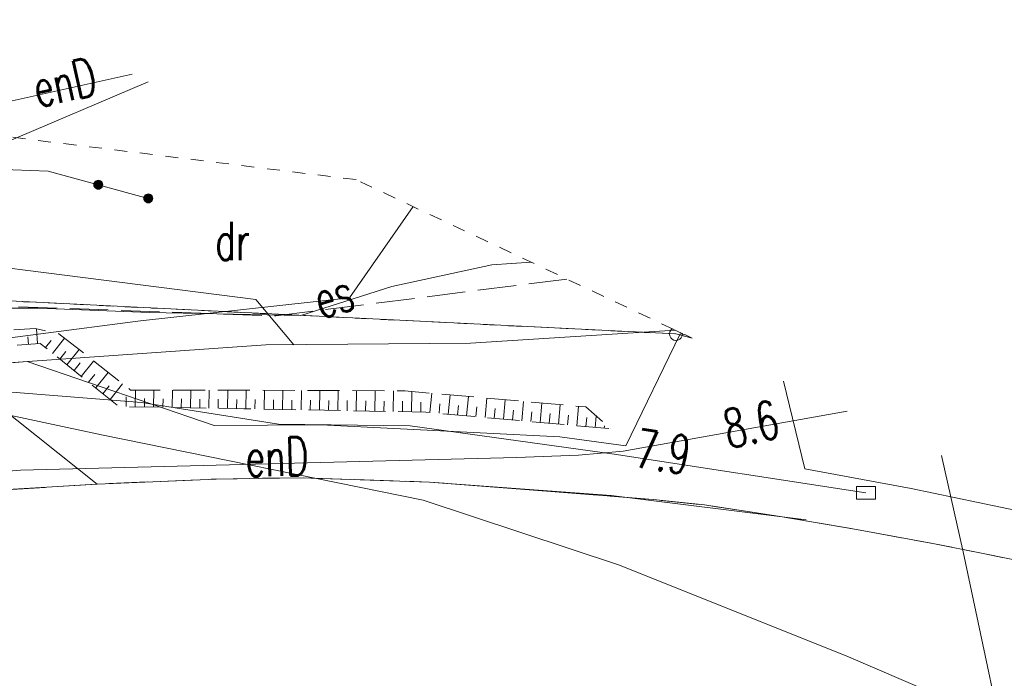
# Model space of a CAD drawing. Header units: millimetres. Extents: x -367306 to 168495, y -187323 to 82034.
# Tile 140 of 170: x 33452 to 71891, y 52512 to 78207. Entities that reach past the tile are written whole.
import ezdxf

# ---------------------------------------------------------------- set-up
doc = ezdxf.new("R2010")
doc.units = ezdxf.units.MM
doc.header["$MEASUREMENT"] = 0
for name, pattern in [('L_0_03', [1000, 500, -500]), ('L_0_05', [1750, 1250, -500]), ('L_0_06', [2000, 1500, -500])]:
    doc.linetypes.add(name, pattern=pattern)
for name, color, linetype, lineweight in [('Nowe_0_Nr_pióra__8', 7, 'Continuous', 13), ('Nowe_EGDE_Nr_pióra__8', 7, 'Continuous', 13), ('Nowe_EGDE_Nr_pióra__9', 7, 'Continuous', 13), ('Nowe_EGPG_Nr_pióra__8', 7, 'Continuous', 13), ('Nowe_EGPG_Nr_pióra__9', 7, 'Continuous', 13), ('Nowe_EGUG_Nr_pióra__8', 7, 'Continuous', 13), ('Nowe_EGUG_Nr_pióra__9', 7, 'Continuous', 13), ('Nowe_EGUG_O_Nr_pióra__8', 7, 'Continuous', 13), ('Nowe_GUPPRZ_O_Nr_pióra__8', 7, 'Continuous', 13), ('Nowe_OTKJ_Nr_pióra__8', 7, 'Continuous', 13), ('Nowe_OTKJ_Nr_pióra__9', 7, 'Continuous', 13), ('Nowe_OTKK_Nr_pióra__8', 7, 'Continuous', 13), ('Nowe_OTKK_Nr_pióra__9', 7, 'Continuous', 13), ('Nowe_OTOO_Nr_pióra__7', 7, 'Continuous', 13), ('Nowe_OTOO_Nr_pióra__8', 7, 'Continuous', 13), ('Nowe_OTOO_Nr_pióra__9', 7, 'Continuous', 13), ('Nowe_OTRK_Nr_pióra__8', 7, 'Continuous', 13), ('Nowe_OTRK_Nr_pióra__9', 7, 'Continuous', 13), ('Nowe_SUEP_Nr_pióra__8', 7, 'Continuous', 13), ('Nowe_SUEP_Nr_pióra__9', 7, 'Continuous', 13), ('Nowe_SUEP_O_Nr_pióra__8', 7, 'Continuous', 13), ('Nowe_SUKP_Nr_pióra__8', 7, 'Continuous', 13), ('Nowe_SUKP_Nr_pióra__9', 7, 'Continuous', 13), ('Nowe_SUPK_Nr_pióra__8', 7, 'Continuous', 13), ('Nowe_SUPK_Nr_pióra__9', 7, 'Continuous', 13), ('Nowe_SUTP_Nr_pióra__8', 7, 'Continuous', 13), ('Nowe_SUTP_Nr_pióra__9', 7, 'Continuous', 13), ('Nowe_SUWP_Nr_pióra__8', 7, 'Continuous', 13), ('Nowe_SUWP_Nr_pióra__9', 7, 'Continuous', 13)]:
    doc.layers.add(name, color=color, linetype=linetype, lineweight=lineweight)
doc.styles.add('STYL_AUTOMATYCZNY_3', font='Simplex.shx')

msp = doc.modelspace()

# ---------------------------------------------------------------- hatches: boundary and pattern name
at = {"layer": 'Nowe_OTOO_Nr_pióra__7', "linetype": 'Continuous', "lineweight": 13}
for points in [[(36687.9, 71721.1), (36694.1, 71766.3), (36688.3, 71811.7), (36671, 71853.9), (36643.3, 71890.3), (36607.2, 71918.3), (36565, 71935.9), (36519.8, 71942.1), (36474.5, 71936.3), (36432.2, 71919), (36395.8, 71891.3), (36367.9, 71855.2), (36350.2, 71813), (36344.1, 71767.8), (36349.8, 71722.5), (36367.2, 71680.2), (36394.8, 71643.8), (36430.9, 71615.9), (36473.1, 71598.2), (36518.3, 71592.1), (36563.7, 71597.8), (36605.9, 71615.2), (36642.3, 71642.8), (36670.3, 71678.9)], [(36687.9, 71721.1), (36694.1, 71766.3), (36688.3, 71811.7), (36671, 71853.9), (36643.3, 71890.3), (36607.2, 71918.3), (36565, 71935.9), (36519.8, 71942.1), (36474.5, 71936.3), (36432.2, 71919), (36395.8, 71891.3), (36367.9, 71855.2), (36350.2, 71813), (36344.1, 71767.8), (36349.8, 71722.5), (36367.2, 71680.2), (36394.8, 71643.8), (36430.9, 71615.9), (36473.1, 71598.2), (36518.3, 71592.1), (36563.7, 71597.8), (36605.9, 71615.2), (36642.3, 71642.8), (36670.3, 71678.9)], [(38641.8, 71189), (38648, 71234.2), (38642.2, 71279.5), (38624.9, 71321.8), (38597.2, 71358.2), (38561.1, 71386.1), (38518.9, 71403.8), (38473.7, 71409.9), (38428.4, 71404.2), (38386.1, 71386.8), (38349.7, 71359.2), (38321.8, 71323.1), (38304.1, 71280.9), (38298, 71235.7), (38303.7, 71190.3), (38321, 71148.1), (38348.7, 71111.7), (38384.8, 71083.7), (38427, 71066.1), (38472.2, 71059.9), (38517.6, 71065.7), (38559.8, 71083), (38596.2, 71110.7), (38624.2, 71146.8)]]:
    msp.add_hatch(color=7, dxfattribs=at).paths.add_polyline_path(points)

# ---------------------------------------------------------------- linework, layer by layer
at = {"layer": 'Nowe_0_Nr_pióra__8', "color": 7, "linetype": 'Continuous', "lineweight": 13}
for p, q in [((38463.4, 75789.4), (38463.4, 75789.4)), ((46581.5, 71966.3), (46581.5, 71966.3)), ((48815.7, 70914.2), (48815.8, 70914.2)), ((53418.2, 68746.7), (53418.2, 68746.7)), ((54812, 68090.4), (54812, 68090.4)), ((58929.1, 66151.5), (58929.1, 66151.5)), ((59038.1, 66100.2), (59038.1, 66100.2)), ((59152.2, 66046.4), (59152.2, 66046.4)), ((59273.8, 65989.2), (59273.8, 65989.2)), ((59318.3, 65968.2), (59318.3, 65968.2)), ((59467.2, 65898.1), (59467.2, 65898.1)), ((59700.4, 65788.3), (59700.4, 65788.3)), ((63277.4, 64103.7), (63277.5, 64103.7)), ((65758, 62935.6), (65758, 62935.6)), ((69441.1, 61201.1), (69441.2, 61201.1))]:
    msp.add_line(p, q, dxfattribs=at)
at = {"layer": 'Nowe_EGDE_Nr_pióra__8', "color": 7, "linetype": 'Continuous', "lineweight": 13}
msp.add_line((59071.6, 65947), (59071.7, 65947), dxfattribs=at)
at = {"layer": 'Nowe_EGDE_Nr_pióra__9', "color": 7, "linetype": 'Continuous', "lineweight": 13, "flags": 128}
for points in [[(59071.6, 65947), (30931.6, 67337)], [(59700.4, 65788.3), (59071.6, 65947)]]:
    msp.add_lwpolyline(points, dxfattribs=at)
at = {"layer": 'Nowe_EGPG_Nr_pióra__8', "color": 7, "linetype": 'Continuous', "lineweight": 13}
for p, q in [((58924.7, 66149.2), (58924.7, 66149.2)), ((58821.6, 65947), (58821.7, 65947)), ((58833.9, 66024.2), (58833.9, 66024.2)), ((58833.9, 65869.7), (58833.9, 65869.7)), ((58869.4, 66093.9), (58869.4, 66093.9)), ((58869.4, 65800), (58869.4, 65800)), ((58924.7, 65744.7), (58924.7, 65744.7)), ((59218.6, 65744.7), (59218.6, 65744.7)), ((59273.9, 65800), (59273.9, 65800)), ((59309.4, 65869.7), (59309.4, 65869.7)), ((59321.6, 65947), (59321.7, 65947)), ((58994.4, 65709.2), (58994.4, 65709.2)), ((59071.6, 65697), (59071.7, 65697)), ((59148.9, 65709.2), (59148.9, 65709.2))]:
    msp.add_line(p, q, dxfattribs=at)
at = {"layer": 'Nowe_EGPG_Nr_pióra__9', "color": 7, "linetype": 'Continuous', "lineweight": 13, "flags": 128}
msp.add_lwpolyline([(58929.1, 66151.5), (58924.7, 66149.2), (58869.4, 66093.9), (58833.9, 66024.2), (58821.6, 65947), (58833.9, 65869.7), (58869.4, 65800), (58924.7, 65744.7), (58994.4, 65709.2), (59071.6, 65697), (59148.9, 65709.2), (59218.6, 65744.7), (59273.9, 65800), (59309.4, 65869.7), (59321.6, 65947), (59318.3, 65968.2)], close=True, dxfattribs=at)
at = {"layer": 'Nowe_EGUG_Nr_pióra__8', "color": 7, "linetype": 'Continuous', "lineweight": 13}
msp.add_line((59071.6, 65947), (59071.7, 65947), dxfattribs=at)
msp.add_line((59071.6, 65947), (59071.7, 65947), dxfattribs=at)
at = {"layer": 'Nowe_EGUG_Nr_pióra__9', "color": 7, "linetype": 'L_0_03', "lineweight": 13, "flags": 128}
msp.add_lwpolyline([(46581.5, 71966.3), (32238.7, 73735.5), (33004.3, 77483), (28801.2, 78207), (27781.6, 73637), (5621.6, 77317), (2031.6, 77177), (-8247.5, 72634.9), (-13108.4, 70487), (-22348.4, 61677), (-27338.4, 61637), (-42698.4, 47257), (-45608.4, 44517), (-47548.2, 42676.8), (-52428.4, 38047), (-17278.4, 56427), (6471.6, 64317), (30931.6, 67337), (59071.6, 65947), (59700.4, 65788.3)], close=True, dxfattribs=at)
for points in [[(59071.6, 65947), (30931.6, 67337)], [(59700.4, 65788.3), (59071.6, 65947)]]:
    msp.add_lwpolyline(points, dxfattribs=at)
at = {"layer": 'Nowe_OTKJ_Nr_pióra__8', "color": 7, "linetype": 'Continuous', "lineweight": 13}
for p, q in [((36481.6, 60087), (36481.7, 60087)), ((41121.6, 60287), (41121.7, 60287)), ((44431.6, 60337), (44431.7, 60337)), ((44431.6, 60337), (44431.7, 60337)), ((49451.6, 60167), (49451.7, 60167)), ((56381.6, 59627), (56381.7, 59627)), ((58181.6, 59487), (58181.7, 59487)), ((60181.6, 59277), (60181.7, 59277)), ((63141.6, 58827), (63141.7, 58827)), ((66121.6, 58317), (66121.7, 58317)), ((69101.6, 57767), (69101.7, 57767)), ((71061.6, 57387), (71061.7, 57387))]:
    msp.add_line(p, q, dxfattribs=at)
at = {"layer": 'Nowe_OTKJ_Nr_pióra__9', "color": 7, "linetype": 'L_0_06', "lineweight": 13, "flags": 128}
for points in [[(44431.6, 60337), (41121.6, 60287), (36481.6, 60087), (30239.1, 59701.8), (18438.5, 58384.9), (10852.6, 57045.4), (2541.6, 54977), (-1278.4, 53997), (-4448.4, 53057), (-5568.4, 52657), (-12197.4, 50105.1), (-15977.6, 48581.7), (-22649.3, 45535), (-31757.2, 41020.6), (-39308, 37027.9), (-42310.2, 35440.9), (-54669.1, 28838.8), (-59956, 26040.8)], [(83511.4, 54574.9), (81851.6, 54957), (78911.6, 55637), (75991.6, 56327), (71061.6, 57387), (69101.6, 57767), (66121.6, 58317), (63141.6, 58827), (60181.6, 59277), (58181.6, 59487), (56381.6, 59627), (49451.6, 60167), (44431.6, 60337)]]:
    msp.add_lwpolyline(points, dxfattribs=at)
at = {"layer": 'Nowe_OTKK_Nr_pióra__8', "color": 7, "linetype": 'Continuous', "lineweight": 13}
for p, q in [((59241.6, 65957), (59241.7, 65957)), ((33741.6, 64867), (33741.7, 64867)), ((41041.6, 62377), (41041.7, 62377)), ((45211.6, 62407), (45211.7, 62407)), ((54541.6, 61937), (54541.7, 61937)), ((57111.6, 61577), (57111.7, 61577)), ((64101.6, 60687), (64101.7, 60687)), ((36481.6, 60087), (36481.7, 60087)), ((36481.6, 60087), (36481.7, 60087)), ((41121.6, 60287), (41121.7, 60287)), ((41121.6, 60287), (41121.7, 60287)), ((44431.6, 60337), (44431.7, 60337)), ((44431.6, 60337), (44431.7, 60337)), ((49451.6, 60167), (49451.7, 60167)), ((49451.6, 60167), (49451.7, 60167)), ((56381.6, 59627), (56381.7, 59627)), ((56541.6, 59647), (56541.7, 59647)), ((68251.6, 59917), (68251.7, 59917)), ((58181.6, 59487), (58181.7, 59487)), ((60181.6, 59277), (60181.7, 59277)), ((63141.6, 58827), (63141.7, 58827)), ((64153.7, 58689.3), (64153.7, 58689.3)), ((66121.6, 58317), (66121.7, 58317)), ((69101.6, 57767), (69101.7, 57767)), ((71061.6, 57387), (71061.7, 57387))]:
    msp.add_line(p, q, dxfattribs=at)
at = {"layer": 'Nowe_OTKK_Nr_pióra__9', "color": 7, "linetype": 'Continuous', "lineweight": 13, "flags": 128}
for points in [[(59467.2, 65898.1), (59241.6, 65957), (57111.6, 61577), (54541.6, 61937), (45211.6, 62407), (41041.6, 62377), (33741.6, 64867), (27991.6, 64397), (22471.6, 63767), (17131.6, 63097), (10051.6, 61847), (-108.4, 59747), (291.6, 58197), (10411.6, 60347), (17471.6, 61517), (22821.6, 62237), (28201.6, 62807), (32561.6, 63197), (36481.6, 60087), (41121.6, 60287), (44431.6, 60337), (49451.6, 60167), (56541.6, 59647), (64153.7, 58689.3)], [(75303.4, 58440.3), (74361.6, 58647), (68251.6, 59917), (64101.6, 60687), (63277.4, 64103.7)], [(2541.6, 54977), (10783.8, 57027.3), (18419.1, 58393.6), (30110.6, 59707.9), (36481.6, 60087), (41121.6, 60287), (44431.6, 60337), (49451.6, 60167), (56381.6, 59627), (58181.6, 59487), (60181.6, 59277), (63141.6, 58827), (66121.6, 58317), (69101.6, 57767), (71061.6, 57387), (73061.6, 56977)]]:
    msp.add_lwpolyline(points, dxfattribs=at)
at = {"layer": 'Nowe_OTOO_Nr_pióra__8', "color": 7, "linetype": 'Continuous', "lineweight": 13}
for p, q in [((34565.2, 72299.2), (34565.2, 72299.2)), ((36395.8, 71891.3), (36395.9, 71891.3)), ((36395.8, 71891.3), (36395.9, 71891.3)), ((36432.2, 71919), (36432.2, 71919)), ((36432.2, 71919), (36432.2, 71919)), ((36474.5, 71936.3), (36474.5, 71936.3)), ((36474.5, 71936.3), (36474.5, 71936.3)), ((36519.8, 71942.1), (36519.8, 71942.1)), ((36519.8, 71942.1), (36519.8, 71942.1)), ((36565, 71935.9), (36565.1, 71935.9)), ((36565, 71935.9), (36565.1, 71935.9)), ((36607.2, 71918.3), (36607.2, 71918.3)), ((36607.2, 71918.3), (36607.2, 71918.3)), ((36643.3, 71890.3), (36643.4, 71890.3)), ((36643.3, 71890.3), (36643.4, 71890.3)), ((36344.1, 71767.8), (36344.1, 71767.8)), ((36344.1, 71767.8), (36344.1, 71767.8)), ((36349.8, 71722.5), (36349.9, 71722.5)), ((36349.8, 71722.5), (36349.9, 71722.5)), ((36350.2, 71813), (36350.3, 71813)), ((36350.2, 71813), (36350.3, 71813)), ((36367.2, 71680.2), (36367.2, 71680.2)), ((36367.2, 71680.2), (36367.2, 71680.2)), ((36367.9, 71855.2), (36367.9, 71855.2)), ((36367.9, 71855.2), (36367.9, 71855.2)), ((36394.8, 71643.8), (36394.9, 71643.8)), ((36394.8, 71643.8), (36394.9, 71643.8)), ((36430.9, 71615.9), (36431, 71615.9)), ((36430.9, 71615.9), (36431, 71615.9)), ((36473.1, 71598.2), (36473.1, 71598.2)), ((36473.1, 71598.2), (36473.1, 71598.2)), ((36518.3, 71592.1), (36518.4, 71592.1)), ((36518.3, 71592.1), (36518.4, 71592.1)), ((36563.7, 71597.8), (36563.7, 71597.8)), ((36563.7, 71597.8), (36563.7, 71597.8)), ((36605.9, 71615.2), (36606, 71615.2)), ((36605.9, 71615.2), (36606, 71615.2)), ((36642.3, 71642.8), (36642.3, 71642.8)), ((36642.3, 71642.8), (36642.3, 71642.8)), ((36670.3, 71678.9), (36670.3, 71678.9)), ((36670.3, 71678.9), (36670.3, 71678.9)), ((36671, 71853.9), (36671, 71853.9)), ((36671, 71853.9), (36671, 71853.9)), ((36687.9, 71721.1), (36688, 71721.1)), ((36687.9, 71721.1), (36688, 71721.1)), ((36688.3, 71811.7), (36688.3, 71811.7)), ((36688.3, 71811.7), (36688.3, 71811.7)), ((36694.1, 71766.3), (36694.1, 71766.3)), ((36694.1, 71766.3), (36694.1, 71766.3)), ((38298, 71235.7), (38298, 71235.7)), ((38303.7, 71190.3), (38303.8, 71190.3)), ((38304.1, 71280.9), (38304.2, 71280.9)), ((38321, 71148.1), (38321.1, 71148.1)), ((38321.8, 71323.1), (38321.8, 71323.1)), ((38349.7, 71359.2), (38349.8, 71359.2)), ((38386.1, 71386.8), (38386.1, 71386.8)), ((38428.4, 71404.2), (38428.4, 71404.2)), ((38473, 71234.9), (38473, 71234.9)), ((38473.7, 71409.9), (38473.7, 71409.9)), ((38518.9, 71403.8), (38519, 71403.8)), ((38561.1, 71386.1), (38561.1, 71386.1)), ((38597.2, 71358.2), (38597.3, 71358.2)), ((38624.2, 71146.8), (38624.2, 71146.8)), ((38624.9, 71321.8), (38624.9, 71321.8)), ((38641.8, 71189), (38641.9, 71189)), ((38642.2, 71279.5), (38642.2, 71279.5)), ((38648, 71234.2), (38648, 71234.2)), ((38348.7, 71111.7), (38348.8, 71111.7)), ((38384.8, 71083.7), (38384.9, 71083.7)), ((38427, 71066.1), (38427, 71066.1)), ((38472.2, 71059.9), (38472.3, 71059.9)), ((38517.6, 71065.7), (38517.6, 71065.7)), ((38559.8, 71083), (38559.9, 71083)), ((38596.2, 71110.7), (38596.2, 71110.7))]:
    msp.add_line(p, q, dxfattribs=at)
at = {"layer": 'Nowe_OTOO_Nr_pióra__9', "color": 7, "linetype": 'Continuous', "lineweight": 13, "flags": 128}
msp.add_lwpolyline([(38473, 71234.9), (34565.2, 72299.2), (30412.1, 72455.1), (20002.4, 72854.2), (4491.9, 73332.3), (-9318.4, 71453.2)], dxfattribs=at)
for points in [[(36687.9, 71721.1), (36694.1, 71766.3), (36688.3, 71811.7), (36671, 71853.9), (36643.3, 71890.3), (36607.2, 71918.3), (36565, 71935.9), (36519.8, 71942.1), (36474.5, 71936.3), (36432.2, 71919), (36395.8, 71891.3), (36367.9, 71855.2), (36350.2, 71813), (36344.1, 71767.8), (36349.8, 71722.5), (36367.2, 71680.2), (36394.8, 71643.8), (36430.9, 71615.9), (36473.1, 71598.2), (36518.3, 71592.1), (36563.7, 71597.8), (36605.9, 71615.2), (36642.3, 71642.8), (36670.3, 71678.9)], [(36687.9, 71721.1), (36694.1, 71766.3), (36688.3, 71811.7), (36671, 71853.9), (36643.3, 71890.3), (36607.2, 71918.3), (36565, 71935.9), (36519.8, 71942.1), (36474.5, 71936.3), (36432.2, 71919), (36395.8, 71891.3), (36367.9, 71855.2), (36350.2, 71813), (36344.1, 71767.8), (36349.8, 71722.5), (36367.2, 71680.2), (36394.8, 71643.8), (36430.9, 71615.9), (36473.1, 71598.2), (36518.3, 71592.1), (36563.7, 71597.8), (36605.9, 71615.2), (36642.3, 71642.8), (36670.3, 71678.9)], [(38641.8, 71189), (38648, 71234.2), (38642.2, 71279.5), (38624.9, 71321.8), (38597.2, 71358.2), (38561.1, 71386.1), (38518.9, 71403.8), (38473.7, 71409.9), (38428.4, 71404.2), (38386.1, 71386.8), (38349.7, 71359.2), (38321.8, 71323.1), (38304.1, 71280.9), (38298, 71235.7), (38303.7, 71190.3), (38321, 71148.1), (38348.7, 71111.7), (38384.8, 71083.7), (38427, 71066.1), (38472.2, 71059.9), (38517.6, 71065.7), (38559.8, 71083), (38596.2, 71110.7), (38624.2, 71146.8)]]:
    msp.add_lwpolyline(points, close=True, dxfattribs=at)
at = {"layer": 'Nowe_OTRK_Nr_pióra__8', "color": 7, "linetype": 'Continuous', "lineweight": 13}
for p, q in [((34061.6, 66157), (34061.7, 66157)), ((34106.1, 66147.3), (34106.2, 66147.3)), ((33769.5, 65840.5), (33769.6, 65840.5)), ((34981.6, 65957), (34981.7, 65957)), ((35207.2, 65779.7), (35207.3, 65779.7)), ((33793.1, 65540.9), (33793.1, 65540.9)), ((34151.6, 65569.1), (34151.7, 65569.1)), ((34251.6, 65577), (34251.7, 65577)), ((34454, 65414.8), (34454.1, 65414.8)), ((34678.1, 65694.5), (34678.2, 65694.5)), ((34734.7, 65189.9), (34734.7, 65189.9)), ((35015.3, 64965), (35015.4, 64965)), ((35252.7, 65261.3), (35252.7, 65261.3)), ((35772.9, 65335.3), (35772.9, 65335.3)), ((35296, 64740.1), (35296, 64740.1)), ((35816.1, 64814.2), (35816.2, 64814.2)), ((36338.5, 64890.9), (36338.5, 64890.9)), ((35576.6, 64515.3), (35576.7, 64515.3)), ((35857.3, 64290.4), (35857.3, 64290.4)), ((36379.6, 64367.1), (36379.7, 64367.1)), ((36904.1, 64446.5), (36904.1, 64446.5)), ((36137.9, 64065.5), (36138, 64065.5)), ((36418.6, 63840.6), (36418.6, 63840.6)), ((36943.1, 63920), (36943.1, 63920)), ((37469.7, 64002.1), (37469.8, 64002.1)), ((36699.2, 63615.7), (36699.3, 63615.7)), ((37610.1, 63499), (37610.2, 63499)), ((37781.6, 63757), (37781.7, 63757)), ((37974.6, 63757), (37974.6, 63757)), ((38328.2, 63427.8), (38328.3, 63427.8)), ((38694, 63757), (38694, 63757)), ((39413.4, 63757), (39413.4, 63757)), ((40132.8, 63757), (40132.8, 63757)), ((40852.2, 63757), (40852.3, 63757)), ((41571.6, 63757), (41571.7, 63757)), ((41701.6, 63757), (41701.7, 63757)), ((42290.9, 63754.4), (42290.9, 63754.4)), ((43010.2, 63751.2), (43010.3, 63751.2)), ((43729.6, 63748), (43729.6, 63748)), ((44448.9, 63744.8), (44449, 63744.8)), ((45168.3, 63741.7), (45168.3, 63741.7)), ((45887.6, 63738.5), (45887.7, 63738.5)), ((46607, 63735.3), (46607, 63735.3)), ((47326.3, 63732.1), (47326.4, 63732.1)), ((48045.7, 63729), (48045.7, 63729)), ((48491.6, 63727), (48491.7, 63727)), ((48764.6, 63702.6), (48764.6, 63702.6)), ((49536.2, 63633.8), (49536.3, 63633.8)), ((50252.7, 63569.8), (50252.7, 63569.8)), ((50969.1, 63505.9), (50969.2, 63505.9)), ((51685.5, 63442), (51685.6, 63442)), ((36979.9, 63390.8), (36980, 63390.8)), ((37321.6, 63117), (37321.7, 63117)), ((37603, 63111.8), (37603, 63111.8)), ((37962.6, 63105.2), (37962.6, 63105.2)), ((38322.1, 63098.5), (38322.2, 63098.5)), ((38681.7, 63091.9), (38681.8, 63091.9)), ((39041.3, 63085.3), (39041.3, 63085.3)), ((39047.5, 63421.1), (39047.5, 63421.1)), ((39400.9, 63078.6), (39400.9, 63078.6)), ((39760.5, 63072), (39760.5, 63072)), ((39766.8, 63414.5), (39766.8, 63414.5)), ((40120, 63065.4), (40120.1, 63065.4)), ((40479.6, 63058.7), (40479.7, 63058.7)), ((40486.1, 63407.9), (40486.1, 63407.9)), ((40839.2, 63052.1), (40839.3, 63052.1)), ((41198.8, 63045.5), (41198.8, 63045.5)), ((41205.3, 63401.2), (41205.4, 63401.2)), ((41924.6, 63394.1), (41924.7, 63394.1)), ((42643.8, 63385.9), (42643.9, 63385.9)), ((43363.1, 63377.7), (43363.1, 63377.7)), ((44082.3, 63369.6), (44082.4, 63369.6)), ((44801.6, 63361.4), (44801.7, 63361.4)), ((45520.9, 63353.2), (45520.9, 63353.2)), ((46240.1, 63345), (46240.2, 63345)), ((46959.4, 63336.9), (46959.4, 63336.9)), ((47678.6, 63328.7), (47678.7, 63328.7)), ((48397.9, 63320.5), (48397.9, 63320.5)), ((49116.7, 63285.5), (49116.7, 63285.5)), ((49860.6, 63225.8), (49860.6, 63225.8)), ((50577, 63161.5), (50577.1, 63161.5)), ((51293.4, 63097.3), (51293.5, 63097.3)), ((52402, 63378), (52402, 63378)), ((53118.4, 63314.1), (53118.5, 63314.1)), ((53834.9, 63250.2), (53834.9, 63250.2)), ((54551.3, 63186.2), (54551.4, 63186.2)), ((55267.7, 63122.3), (55267.8, 63122.3)), ((55551.6, 63097), (55551.7, 63097)), ((41558.4, 63038.8), (41558.4, 63038.8)), ((41918, 63032.2), (41918, 63032.2)), ((42201.6, 63027), (42201.7, 63027)), ((42277.5, 63025.6), (42277.6, 63025.6)), ((42637.1, 63019), (42637.2, 63019)), ((42996.7, 63012.4), (42996.7, 63012.4)), ((43356.3, 63005.8), (43356.3, 63005.8)), ((43715.9, 62999.3), (43715.9, 62999.3)), ((44075.4, 62992.7), (44075.5, 62992.7)), ((44435, 62986.1), (44435.1, 62986.1)), ((44794.6, 62979.5), (44794.7, 62979.5)), ((45154.2, 62972.9), (45154.2, 62972.9)), ((45513.8, 62966.3), (45513.8, 62966.3)), ((45873.4, 62959.8), (45873.4, 62959.8)), ((46232.9, 62953.2), (46233, 62953.2)), ((46592.5, 62946.6), (46592.6, 62946.6)), ((46952.1, 62940), (46952.2, 62940)), ((47311.7, 62933.4), (47311.7, 62933.4)), ((47671.3, 62926.8), (47671.3, 62926.8)), ((48030.9, 62920.2), (48030.9, 62920.2)), ((48390.4, 62913.7), (48390.5, 62913.7)), ((48750, 62907.1), (48750.1, 62907.1)), ((49109.6, 62900.5), (49109.7, 62900.5)), ((49301.6, 62897), (49301.7, 62897)), ((49468.5, 62882), (49468.6, 62882)), ((49826.7, 62849.7), (49826.8, 62849.7)), ((50184.9, 62817.5), (50185, 62817.5)), ((50543.1, 62785.2), (50543.2, 62785.2)), ((50901.3, 62753), (50901.4, 62753)), ((51259.5, 62720.7), (51259.6, 62720.7)), ((51617.7, 62688.5), (51617.8, 62688.5)), ((52009.8, 63033.1), (52009.9, 63033.1)), ((52726.2, 62968.9), (52726.3, 62968.9)), ((53442.7, 62904.7), (53442.7, 62904.7)), ((54159.1, 62840.5), (54159.1, 62840.5)), ((54875.5, 62776.3), (54875.5, 62776.3)), ((55589.5, 62684.9), (55589.5, 62684.9)), ((55955.8, 62742.8), (55955.8, 62742.8)), ((51975.9, 62656.2), (51976, 62656.2)), ((52334.1, 62624), (52334.1, 62624)), ((52692.3, 62591.7), (52692.3, 62591.7)), ((53050.5, 62559.5), (53050.5, 62559.5)), ((53408.7, 62527.2), (53408.7, 62527.2)), ((53766.9, 62495), (53766.9, 62495)), ((54125.1, 62462.7), (54125.1, 62462.7)), ((54483.3, 62430.5), (54483.3, 62430.5)), ((54841.5, 62398.2), (54841.5, 62398.2)), ((55199.7, 62366), (55199.7, 62366)), ((55557.8, 62333.7), (55557.9, 62333.7)), ((55916, 62301.5), (55916.1, 62301.5)), ((56282.4, 62359.4), (56282.4, 62359.4)), ((56274.2, 62269.3), (56274.3, 62269.3)), ((56521.6, 62247), (56521.7, 62247))]:
    msp.add_line(p, q, dxfattribs=at)
at = {"layer": 'Nowe_OTRK_Nr_pióra__9', "color": 7, "linetype": 'L_0_05', "lineweight": 13, "flags": 128}
msp.add_lwpolyline([(561.6, 61007), (9621.6, 62677), (16671.6, 63837), (20301.6, 64447), (20731.6, 64717), (22501.6, 64947), (23201.6, 64707), (34251.6, 65577), (37321.6, 63117), (42201.6, 63027), (49301.6, 62897), (56521.6, 62247), (55551.6, 63097), (48491.6, 63727), (41701.6, 63757), (37781.6, 63757), (34981.6, 65957), (34061.6, 66157), (22801.6, 65557), (20311.6, 65237), (16421.6, 64527), (9661.6, 63457), (601.6, 61657)], close=True, dxfattribs=at)
at = {"layer": 'Nowe_OTRK_Nr_pióra__9', "color": 7, "linetype": 'Continuous', "lineweight": 13, "flags": 128}
for points in [[(34151.6, 65569.1), (34106.1, 66147.3)], [(33793.1, 65540.9), (33769.5, 65840.5)], [(34734.7, 65189.9), (35207.2, 65779.7)], [(34454, 65414.8), (34678.1, 65694.5)], [(35015.3, 64965), (35252.7, 65261.3)], [(35296, 64740.1), (35772.9, 65335.3)], [(35576.6, 64515.3), (35816.1, 64814.2)], [(35857.3, 64290.4), (36338.5, 64890.9)], [(36137.9, 64065.5), (36379.6, 64367.1)], [(36418.6, 63840.6), (36904.1, 64446.5)], [(36699.2, 63615.7), (36943.1, 63920)], [(36979.9, 63390.8), (37469.7, 64002.1)], [(37603, 63111.8), (37610.1, 63499)], [(37962.6, 63105.2), (37974.6, 63757)], [(38322.1, 63098.5), (38328.2, 63427.8)], [(38681.7, 63091.9), (38694, 63757)], [(39400.9, 63078.6), (39413.4, 63757)], [(40120, 63065.4), (40132.8, 63757)], [(40839.2, 63052.1), (40852.2, 63757)], [(41558.4, 63038.8), (41571.6, 63757)], [(42277.5, 63025.6), (42290.9, 63754.4)], [(42996.7, 63012.4), (43010.2, 63751.2)], [(43715.9, 62999.3), (43729.6, 63748)], [(44435, 62986.1), (44448.9, 63744.8)], [(45154.2, 62972.9), (45168.3, 63741.7)], [(45873.4, 62959.8), (45887.6, 63738.5)], [(46592.5, 62946.6), (46607, 63735.3)], [(47311.7, 62933.4), (47326.3, 63732.1)], [(48030.9, 62920.2), (48045.7, 63729)], [(48750, 62907.1), (48764.6, 63702.6)], [(49468.5, 62882), (49536.2, 63633.8)], [(50184.9, 62817.5), (50252.7, 63569.8)], [(50901.3, 62753), (50969.1, 63505.9)], [(51617.7, 62688.5), (51685.5, 63442)], [(39041.3, 63085.3), (39047.5, 63421.1)], [(39760.5, 63072), (39766.8, 63414.5)], [(40479.6, 63058.7), (40486.1, 63407.9)], [(41198.8, 63045.5), (41205.3, 63401.2)], [(41918, 63032.2), (41924.6, 63394.1)], [(42637.1, 63019), (42643.8, 63385.9)], [(43356.3, 63005.8), (43363.1, 63377.7)], [(44075.4, 62992.7), (44082.3, 63369.6)], [(44794.6, 62979.5), (44801.6, 63361.4)], [(45513.8, 62966.3), (45520.9, 63353.2)], [(46232.9, 62953.2), (46240.1, 63345)], [(46952.1, 62940), (46959.4, 63336.9)], [(47671.3, 62926.8), (47678.6, 63328.7)], [(48390.4, 62913.7), (48397.9, 63320.5)], [(49109.6, 62900.5), (49116.7, 63285.5)], [(49826.7, 62849.7), (49860.6, 63225.8)], [(50543.1, 62785.2), (50577, 63161.5)], [(51259.5, 62720.7), (51293.4, 63097.3)], [(52334.1, 62624), (52402, 63378)], [(53050.5, 62559.5), (53118.4, 63314.1)], [(53766.9, 62495), (53834.9, 63250.2)], [(54483.3, 62430.5), (54551.3, 63186.2)], [(55199.7, 62366), (55267.7, 63122.3)], [(51975.9, 62656.2), (52009.8, 63033.1)], [(52692.3, 62591.7), (52726.2, 62968.9)], [(53408.7, 62527.2), (53442.7, 62904.7)], [(54125.1, 62462.7), (54159.1, 62840.5)], [(54841.5, 62398.2), (54875.5, 62776.3)], [(55557.8, 62333.7), (55589.5, 62684.9)], [(55916, 62301.5), (55955.8, 62742.8)], [(56274.2, 62269.3), (56282.4, 62359.4)]]:
    msp.add_lwpolyline(points, dxfattribs=at)
at = {"layer": 'Nowe_SUEP_Nr_pióra__8', "color": 7, "linetype": 'Continuous', "lineweight": 13}
for p, q in [((51881.6, 68637), (51881.7, 68637)), ((51881.6, 68637), (51881.7, 68637)), ((47981.6, 67797), (47981.7, 67797)), ((47981.6, 67797), (47981.7, 67797)), ((46331.6, 67357), (46331.7, 67357)), ((46331.6, 67357), (46331.7, 67357)), ((34201.6, 66957), (34201.7, 66957)), ((34201.6, 66957), (34201.7, 66957)), ((38521.6, 66787), (38521.7, 66787)), ((38521.6, 66787), (38521.7, 66787)), ((43449, 66648.1), (43449, 66648.1)), ((43449, 66648.1), (43449, 66648.1)), ((44431.6, 66667), (44431.7, 66667)), ((44431.6, 66667), (44431.7, 66667)), ((38161.6, 66457), (38161.7, 66457)), ((38161.6, 66457), (38161.7, 66457)), ((52841.6, 61127), (52841.7, 61127)), ((52841.6, 61127), (52841.7, 61127)), ((55271.6, 61217), (55271.7, 61217)), ((55271.6, 61217), (55271.7, 61217)), ((57011.6, 61367), (57011.7, 61367)), ((57011.6, 61367), (57011.7, 61367)), ((33481.6, 60637), (33481.7, 60637)), ((33481.6, 60637), (33481.7, 60637))]:
    msp.add_line(p, q, dxfattribs=at)
at = {"layer": 'Nowe_SUEP_Nr_pióra__9', "color": 7, "linetype": 'Continuous', "lineweight": 13, "flags": 128}
for points in [[(37848.3, 76079.1), (26821.6, 73637), (21961.6, 72677), (8861.6, 71037), (-2918.4, 69227), (-14898.4, 61667), (-18438.4, 59537)], [(37848.3, 76079.1), (26821.6, 73637), (21961.6, 72677), (8861.6, 71037), (-2918.4, 69227), (-14898.4, 61667), (-18438.4, 59537)], [(48815.7, 70914.2), (46331.6, 67357), (38161.6, 66457), (30161.6, 65417), (20941.6, 62917), (15831.6, 61627), (-1128.4, 57127), (-3898.4, 46647), (-4888.4, 42827), (-10188.4, 41157), (-13688.4, 40017), (-16628.4, 38737), (-21158.4, 36507)], [(48815.7, 70914.2), (46331.6, 67357), (38161.6, 66457), (30161.6, 65417), (20941.6, 62917), (15831.6, 61627), (-1128.4, 57127), (-3898.4, 46647), (-4888.4, 42827), (-10188.4, 41157), (-13688.4, 40017), (-16628.4, 38737), (-21158.4, 36507)], [(53418.2, 68746.7), (51881.6, 68637), (47981.6, 67797), (44431.6, 66667), (38521.6, 66787), (34201.6, 66957), (31161.6, 66947), (24701.6, 66497), (22611.6, 66257), (21341.6, 66057), (19861.6, 65937), (14951.6, 65337), (8951.6, 64257), (3801.6, 63087)], [(53418.2, 68746.7), (51881.6, 68637), (47981.6, 67797), (44431.6, 66667), (38521.6, 66787), (34201.6, 66957), (31161.6, 66947), (24701.6, 66497), (22611.6, 66257), (21341.6, 66057), (19861.6, 65937), (14951.6, 65337), (8951.6, 64257), (3801.6, 63087)], [(-2128.4, 54677), (3081.6, 55777), (14061.6, 58317), (17381.6, 59237), (23781.6, 59827), (33481.6, 60637), (52841.6, 61127), (55271.6, 61217), (57011.6, 61367), (65758, 62935.6)], [(-2128.4, 54677), (3081.6, 55777), (14061.6, 58317), (17381.6, 59237), (23781.6, 59827), (33481.6, 60637), (52841.6, 61127), (55271.6, 61217), (57011.6, 61367), (65758, 62935.6)]]:
    msp.add_lwpolyline(points, dxfattribs=at)
at = {"layer": 'Nowe_SUEP_Nr_pióra__9', "color": 7, "linetype": 'L_0_06', "lineweight": 13, "flags": 128}
msp.add_lwpolyline([(54812, 68090.4), (43449, 66648.1), (30540.5, 67113.6), (6769, 63990.8), (-17946.2, 56029.3), (-40659.6, 43782.7)], dxfattribs=at)
msp.add_lwpolyline([(54812, 68090.4), (43449, 66648.1), (30540.5, 67113.6), (6769, 63990.8), (-17946.2, 56029.3), (-40659.6, 43782.7)], dxfattribs=at)
at = {"layer": 'Nowe_SUKP_Nr_pióra__8', "color": 7, "linetype": 'Continuous', "lineweight": 13}
for p, q in [((43061.6, 65527), (43061.7, 65527)), ((51051.6, 65587), (51051.7, 65587)), ((70291.6, 57447), (70291.7, 57447))]:
    msp.add_line(p, q, dxfattribs=at)
at = {"layer": 'Nowe_SUKP_Nr_pióra__9', "color": 7, "linetype": 'Continuous', "lineweight": 13, "flags": 128}
for points in [[(-25268.4, 48727), (-22568.4, 50177), (-13788.4, 53857), (-2548.4, 58707), (11001.6, 64347), (26801.6, 70827), (38463.4, 75789.4)], [(59038.1, 66100.2), (51051.6, 65587), (43061.6, 65527), (31331.6, 64697), (17361.6, 63017), (9521.6, 62257), (2951.6, 61957), (-6738.4, 61337), (-14108.4, 59837), (-17968.4, 58697), (-21858.4, 57877), (-25188.4, 57477), (-25998.4, 58207), (-29658.4, 61347)], [(65531.6, -26203), (66211.6, -24223), (76251.6, 977), (77201.6, 5667), (77741.6, 14537), (76051.6, 27837), (73941.6, 41057), (73441.6, 43507), (72401.6, 47457), (70291.6, 57447), (69441.1, 61201.1)]]:
    msp.add_lwpolyline(points, dxfattribs=at)
at = {"layer": 'Nowe_SUPK_Nr_pióra__8', "color": 7, "linetype": 'Continuous', "lineweight": 13}
for p, q in [((66116.6, 59997), (66116.7, 59997)), ((66866.6, 59997), (66866.7, 59997)), ((66116.6, 59497), (66116.7, 59497)), ((66866.6, 59497), (66866.7, 59497))]:
    msp.add_line(p, q, dxfattribs=at)
at = {"layer": 'Nowe_SUPK_Nr_pióra__9', "color": 7, "linetype": 'Continuous', "lineweight": 13, "flags": 128}
msp.add_lwpolyline([(66866.6, 59497), (66116.6, 59497), (66116.6, 59997), (66866.6, 59997)], close=True, dxfattribs=at)
at = {"layer": 'Nowe_SUTP_Nr_pióra__8', "color": 7, "linetype": 'Continuous', "lineweight": 13}
for p, q in [((38211.6, 63277), (38211.7, 63277)), ((43561.6, 62427), (43561.7, 62427)), ((48701.6, 62357), (48701.7, 62357)), ((36651.6, 62017), (36651.7, 62017)), ((56661.6, 61257), (56661.7, 61257)), ((66491.6, 59747), (66491.7, 59747)), ((49201.6, 59457), (49201.7, 59457)), ((56871.6, 56927), (56871.7, 56927)), ((65811.6, 53347), (65811.7, 53347))]:
    msp.add_line(p, q, dxfattribs=at)
at = {"layer": 'Nowe_SUTP_Nr_pióra__9', "color": 7, "linetype": 'Continuous', "lineweight": 13, "flags": 128}
for points in [[(-11538.4, 52827), (-9498.4, 54077), (901.6, 57997), (8901.6, 60157), (16411.6, 63107), (21881.6, 63817), (29541.6, 63957), (38211.6, 63277), (43561.6, 62427), (48701.6, 62357), (56661.6, 61257), (66491.6, 59747)], [(103351.6, 31187), (106551.6, 36817), (102771.6, 37827), (98221.6, 39287), (96941.6, 39707), (88591.6, 43687), (83741.6, 46037), (72161.6, 50617), (65811.6, 53347), (56871.6, 56927), (49201.6, 59457), (36651.6, 62017), (29701.6, 63497), (21491.6, 59017), (11261.6, 57237), (3001.6, 55677), (-768.4, 54827), (-8268.4, 44107), (-12888.4, 39747)]]:
    msp.add_lwpolyline(points, dxfattribs=at)
at = {"layer": 'Nowe_SUWP_Nr_pióra__8', "color": 7, "linetype": 'Continuous', "lineweight": 13}
for p, q in [((42671.6, 67287), (42671.7, 67287)), ((44151.6, 65527), (44151.7, 65527))]:
    msp.add_line(p, q, dxfattribs=at)
at = {"layer": 'Nowe_SUWP_Nr_pióra__9', "color": 7, "linetype": 'Continuous', "lineweight": 13, "flags": 128}
msp.add_lwpolyline([(-60151.4, 27809.3), (-57708.4, 29597), (-48368.4, 36147), (-43108.4, 39607), (-36598.4, 46147), (-31538.4, 51377), (-26808.4, 55867), (-23908.4, 57977), (-15368.4, 62927), (-8238.4, 67227), (19231.6, 70267), (24031.6, 69657), (42671.6, 67287), (44151.6, 65527)], dxfattribs=at)

# ---------------------------------------------------------------- texts
at = {"layer": 'Nowe_EGUG_O_Nr_pióra__8', "color": 7, "linetype": 'Continuous', "lineweight": 13, "insert": (41087.6, 68827.1), "char_height": 1500, "attachment_point": 7, "style": 'STYL_AUTOMATYCZNY_3'}
msp.add_mtext('\\A1;{\\W0.660000x;\\pql;\\FSimplex.shx;dr}', dxfattribs=at)
at = {"layer": 'Nowe_GUPPRZ_O_Nr_pióra__8', "color": 7, "linetype": 'Continuous', "lineweight": 13, "char_height": 1500, "attachment_point": 7, "style": 'STYL_AUTOMATYCZNY_3'}
for s, insert, rotation in [('\\A1;{\\W0.660000x;\\pql;\\FSimplex.shx;8.6}', (61122.1, 61474.7), 12), ('\\A1;{\\W0.660000x;\\pql;\\FSimplex.shx;7.9}', (57412.1, 60762.2), 351.8)]:
    msp.add_mtext(s, dxfattribs=dict(at, insert=insert, rotation=rotation))
at = {"layer": 'Nowe_SUEP_O_Nr_pióra__8', "color": 7, "linetype": 'Continuous', "lineweight": 13, "char_height": 1500, "attachment_point": 7, "style": 'STYL_AUTOMATYCZNY_3'}
for s, insert, rotation in [('\\A1;{\\W0.660000x;\\pql;\\FSimplex.shx;enD}', (34162.1, 74767.5), 12.5), ('\\A1;{\\W0.660000x;\\pql;\\FSimplex.shx;es}', (45207.1, 66518.4), 16.6), ('\\A1;{\\W0.660000x;\\pql;\\FSimplex.shx;enD}', (42282.9, 60376), 1.4)]:
    msp.add_mtext(s, dxfattribs=dict(at, insert=insert, rotation=rotation))

doc.saveas('drawing.dxf')
